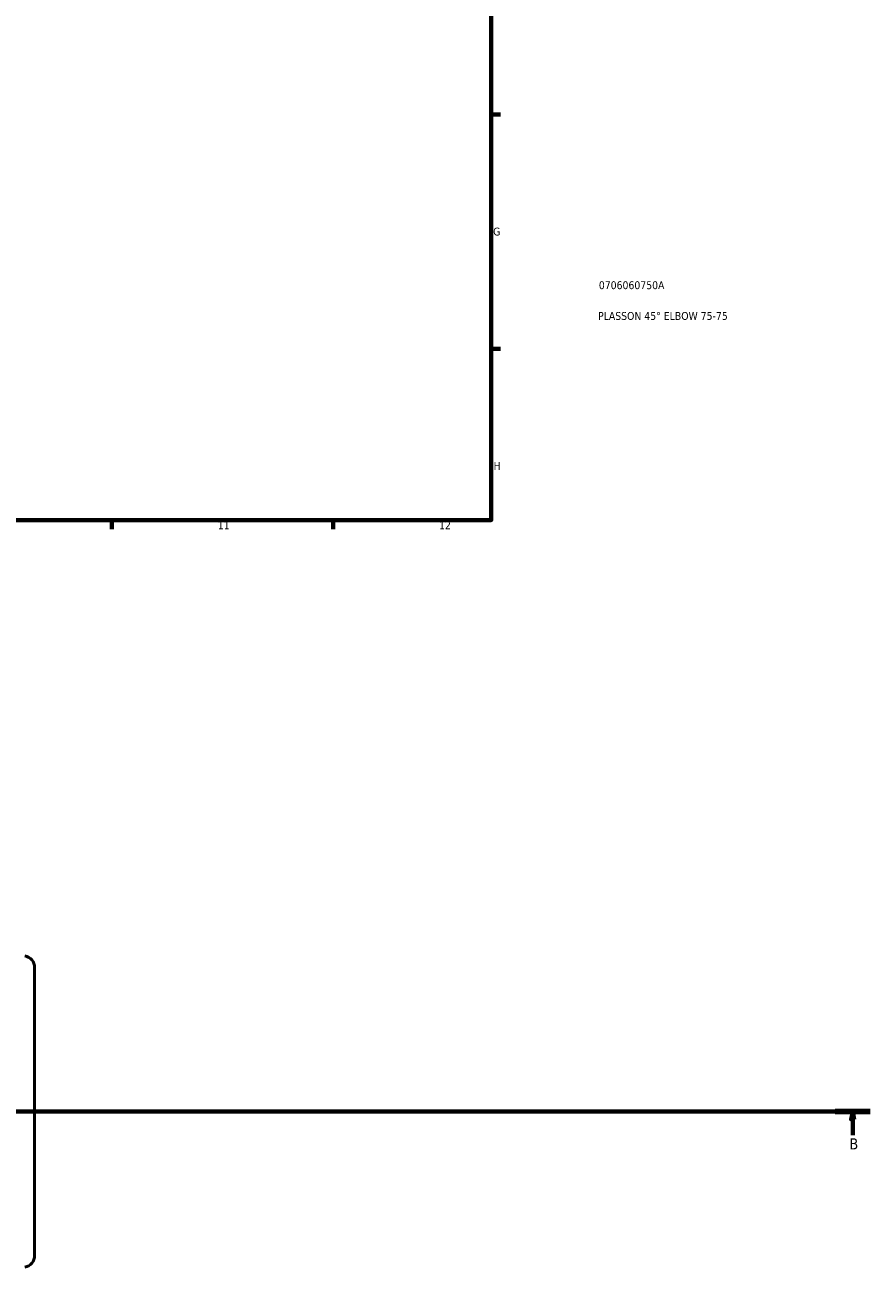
# Model space of a CAD drawing. Header units: millimetres. Extents: x -3 to 1219, y -236 to 1230.
# Tile 4 of 9: x 673 to 941, y -217 to 177. Entities that reach past the tile are written whole.
import ezdxf

# ---------------------------------------------------------------- set-up
doc = ezdxf.new("R2010")
doc.units = ezdxf.units.MM
doc.linetypes.add('CHAIN', pattern=[0.7087, 0.4724, -0.0591, 0.1181, -0.0591])
for name, color, linetype, lineweight in [('Border (ISO)', 7, 'Continuous', 70), ('Section Line (ISO)', 7, 'CHAIN', 70), ('Title (ISO)', 7, 'Continuous', 50), ('Visible (ISO)', 7, 'Continuous', 50)]:
    doc.layers.add(name, color=color, linetype=linetype, lineweight=lineweight)
doc.styles.add('Label Text (ISO)', font='tahoma.ttf')
doc.styles.add('Note Text (ISO)', font='tahoma.ttf')

# ---------------------------------------------------------------- blocks, each defined once
blk = doc.blocks.new('Borders Default Border')
at = {"layer": 'Border (ISO)'}
for p, q in [((821, 148.5), (823.9, 148.5)), ((821, 74.25), (823.9, 74.25)), ((700.83, 20), (700.83, 17.1)), ((770.92, 20), (770.92, 17.1))]:
    blk.add_line(p, q, dxfattribs=at)
at = {"layer": 'Border (ISO)', "flags": 128}
blk.add_lwpolyline([(20, 20), (20, 574), (821, 574), (821, 20), (20, 20)], dxfattribs=at)
at = {"layer": 'Border (ISO)', "color": 232, "true_color": 0xca0064, "char_height": 2.5, "attachment_point": 7, "style": 'Note Text (ISO)'}
for s, insert in [('G', (821.61, 110.08)), ('H', (821.74, 35.88)), ('11', (734.37, 17.1)), ('12', (804.46, 17.1))]:
    blk.add_mtext(s, dxfattribs=dict(at, insert=insert))
blk = doc.blocks.new('Title Blocks ISO')
at = {"layer": 'Title (ISO)', "color": 232, "true_color": 0xca0064, "style": 'Note Text (ISO)'}
for tag, p in [('PART_NUMBER_001', (34.08, 73.14)), ('DESCRIPTION_001', (33.84, 63.4))]:
    blk.add_attdef(tag, p, '', height=2.5, dxfattribs=at)
blk = doc.blocks.new('2dTransSection0')
at = {"layer": 'Section Line (ISO)', "linetype": 'CHAIN'}
blk.add_line((162.34, -167.36), (941.04, -167.36), dxfattribs=at)
at = {"layer": 'Section Line (ISO)', "linetype": 'Continuous', "lineweight": 140}
blk.add_line((929.95, -167.36), (941.04, -167.36), dxfattribs=at)
at = {"layer": 'Section Line (ISO)', "linetype": 'Continuous'}
for p, q in [((935.5, -167.36), (935, -169.86)), ((935.5, -169.86), (935.5, -167.36)), ((936, -169.86), (935.5, -167.36)), ((935, -169.86), (936, -169.86)), ((935.5, -174.83), (935.5, -169.86))]:
    blk.add_line(p, q, dxfattribs=at)
at = {"layer": 'Section Line (ISO)', "linetype": 'Continuous', "flags": 128}
blk.add_lwpolyline([(936, -169.86), (935.5, -167.36), (935, -169.86), (936, -169.86)], dxfattribs=at)
at = {"layer": 'Section Line (ISO)'}
blk.add_solid([(936, -169.86), (935.5, -167.36), (935, -169.86), (936, -169.86)], dxfattribs=at)
at = {"layer": 'Section Line (ISO)', "insert": (934.43, -179.36), "char_height": 3.5, "attachment_point": 7, "style": 'Label Text (ISO)'}
blk.add_mtext('B', dxfattribs=at)

msp = doc.modelspace()

# ---------------------------------------------------------------- linework, layer by layer
at = {"layer": 'Visible (ISO)'}
msp.add_line((676.335, -121.759), (676.335, -212.966), dxfattribs=at)
for centre, start, end in [((672.585, -121.759), 0, 80), ((672.585, -212.966), 280, 0)]:
    msp.add_arc(centre, 3.75, start, end, dxfattribs=at)

# ---------------------------------------------------------------- block references
msp.add_blockref('Borders Default Border', (0, 0))
msp.add_blockref('Title Blocks ISO', (821, 20)).add_auto_attribs({'PART_NUMBER_001': '0706060750A', 'DESCRIPTION_001': 'PLASSON 45° ELBOW 75-75'})
at = {"layer": 'Section Line (ISO)'}
msp.add_blockref('2dTransSection0', (0, 0), dxfattribs=at)

doc.saveas('drawing.dxf')
